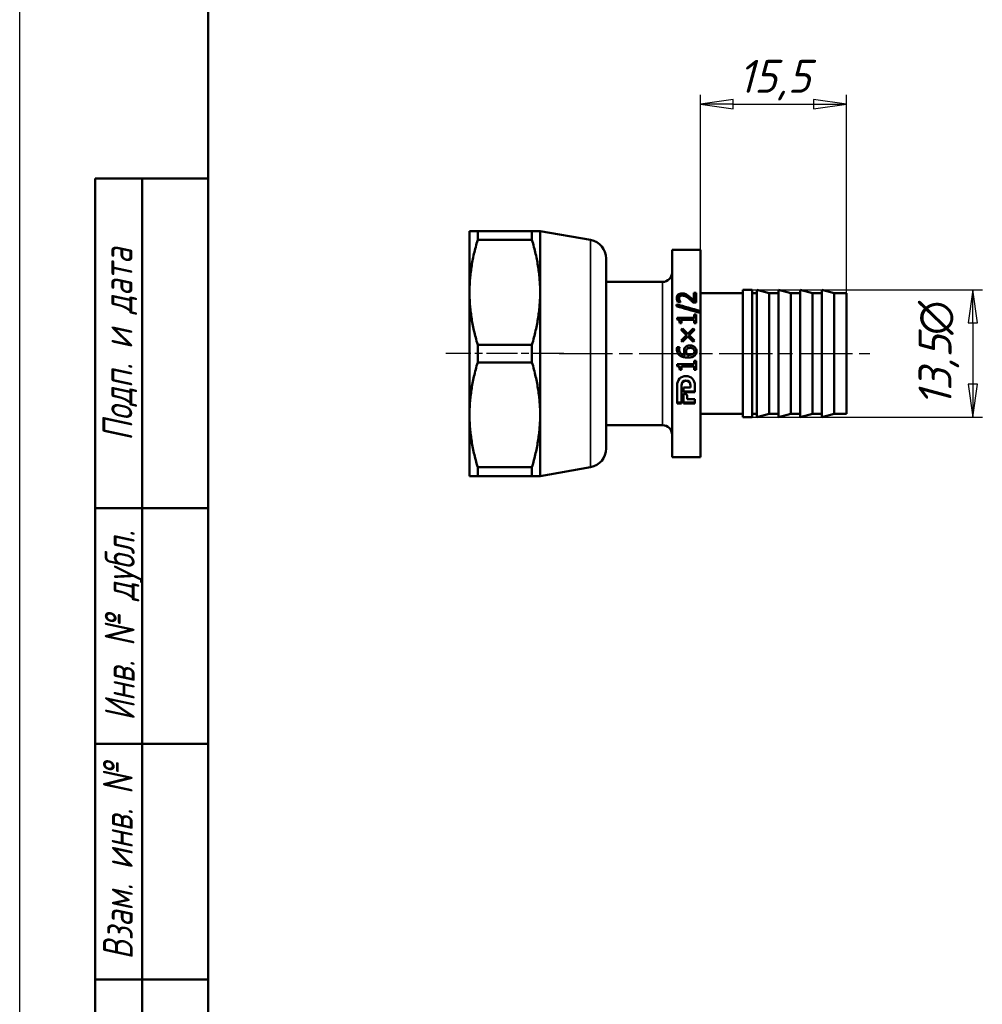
# Model space of a CAD drawing. Header units: millimetres. Extents: x -358 to 1090, y -69 to 356.
# Tile 3 of 7: x 0 to 102, y 62 to 167. Entities that reach past the tile are written whole.
import ezdxf
from ezdxf.enums import TextEntityAlignment as Align

# ---------------------------------------------------------------- set-up
doc = ezdxf.new("R2010")
doc.units = ezdxf.units.MM
doc.linetypes.add('CHAIN', pattern=[0.7087, 0.4724, -0.0591, 0.1181, -0.0591])
for name, color, linetype, lineweight in [('Видимые тонкие (ГОСТ)', 7, 'Continuous', 35), ('Видимый контур (ГОСТ)', 7, 'Continuous', 50), ('Кромка (ГОСТ)', 7, 'Continuous', 50), ('Обозначение (ГОСТ)', 7, 'Continuous', 25), ('Осевая линия (ГОСТ)', 7, 'Continuous', 25), ('Размер (ГОСТ)', 7, 'Continuous', 25), ('Эскизная геометрия (ГОСТ)', 7, 'Continuous', 50)]:
    doc.layers.add(name, color=color, linetype=linetype, lineweight=lineweight)
doc.styles.get("Standard").update_dxf_attribs({"font": 'GOST Common Italic.ttf'})
doc.styles.add('Альтернативный текст (ГОСТ)', font='txt', dxfattribs={"width": 0.8})
doc.styles.add('Обычный текст (ГОСТ)', font='GOST Common Italic.ttf')
doc.dimstyles.new('Обычный (ГОСТ)', dxfattribs={"dimtxt": 3.5, "dimasz": 3.5, "dimexe": 1, "dimexo": 0, "dimgap": 0.5, "dimtad": 1, "dimrnd": 1e-08, "dimtxsty": 'Обычный текст (ГОСТ)', "dimblk": 'Filled-1', "dimcen": 0.09, "dimdle": 15, "dimclrd": 256, "dimclre": 256, "dimclrt": 256, "dimazin": 2, "dimtfac": 0.714286, "dimtdec": 3, "dimtmove": 0, "dimatfit": 3, "dimfxl": 1, "dimtolj": 1, "dimlwd": 25, "dimlwe": 25, "dimarcsym": 0})

# ---------------------------------------------------------------- blocks, each defined once
blk = doc.blocks.new('ГОСТ - Доп. графы 1')
at = {"layer": 'Эскизная геометрия (ГОСТ)'}
for p, q in [((-12, 0), (-12, 145)), ((-12, 145), (0, 145)), ((-7, 145), (-7, 0)), ((-12, 110), (-7, 110)), ((-7, 110), (0, 110)), ((-12, 85), (-7, 85)), ((-7, 85), (0, 85)), ((-12, 60), (-7, 60)), ((-7, 60), (0, 60))]:
    blk.add_line(p, q, dxfattribs=at)
at = {"layer": 'Обозначение (ГОСТ)', "char_height": 3.17, "attachment_point": 5, "rotation": 90, "style": 'Альтернативный текст (ГОСТ)'}
for s, insert, width in [('\\fGOST Common|b0|i1;\\H3.1700;Подп. и дата', (-9.37, 127.41), 34.7679), ('\\fGOST Common|b0|i1;\\H3.1700;Инв. № дубл.', (-8.95, 97.55), 24.8438), ('\\fGOST Common|b0|i1;\\H3.1700;Взам. инв. №', (-9.58, 72.53), 24.8669)]:
    blk.add_mtext(s, dxfattribs=dict(at, insert=insert, width=width))
at = {"layer": 'Обозначение (ГОСТ)', "lineweight": 30, "width": 0.8, "flags": 17}
for tag, p in [('Подп._и_дата_2', (-3.53, 127.51)), ('Инв._номер_дубликата', (-3.41, 97.47)), ('Взамен_инв._номера', (-3.46, 72.53)), ('Подп._и_дата_1', (-3.42, 42.35)), ('ИНВЕНТАРНЫЙ_НОМЕР', (-3.33, 12.68))]:
    blk.add_attdef(tag, text='', height=3.17, rotation=90, dxfattribs=at).set_placement(p, align=Align.MIDDLE_CENTER)
blk = doc.blocks.new('Рамки ГОСТ_ граница 297x210')
at = {"layer": 'Кромка (ГОСТ)', "lineweight": 25}
blk.add_line((0, 0), (0, 297), dxfattribs=at)
at = {"layer": 'Кромка (ГОСТ)'}
blk.add_line((20, 292), (20, 5), dxfattribs=at)
blk = doc.blocks.new('Filled-1')
at = {"color": 0}
for p, q in [((0, 0), (-1, 0.143)), ((-1, 0.143), (-1, -0.143)), ((-1, 0), (0, 0)), ((-1, -0.143), (0, 0))]:
    blk.add_line(p, q, dxfattribs=at)
at = {"color": 0, "flags": 128}
blk.add_lwpolyline([(-1, -0.143), (0, 0), (-1, 0.143), (-1, -0.143)], dxfattribs=at)
at = {"color": 0}
blk.add_solid([(-1, -0.143), (0, 0), (-1, 0.143), (-1, -0.143)], dxfattribs=at)
blk = doc.blocks.new('*D10')
at = {"layer": 'Defpoints', "color": 0, "linetype": 'Continuous', "transparency": 16777216}
for p in [(87.74, 157.89), (72.24, 142.42), (87.74, 137.82)]:
    blk.add_point(p, dxfattribs=at)
at = {"layer": 'Размер (ГОСТ)', "linetype": 'Continuous', "lineweight": 25, "transparency": 16777216}
for p, q in [((72.24, 142.42), (72.24, 158.89)), ((87.74, 137.82), (87.74, 158.89)), ((75.74, 157.89), (84.24, 157.89))]:
    blk.add_line(p, q, dxfattribs=at)
at = {"layer": 'Размер (ГОСТ)', "linetype": 'Continuous', "lineweight": 25, "transparency": 16777216, "xscale": 3.5, "yscale": 3.5, "zscale": 3.5, "rotation": 180}
blk.add_blockref('Filled-1', (72.24, 157.89), dxfattribs=at)
at = {"layer": 'Размер (ГОСТ)', "linetype": 'Continuous', "lineweight": 25, "transparency": 16777216, "xscale": 3.5, "yscale": 3.5, "zscale": 3.5}
blk.add_blockref('Filled-1', (87.74, 157.89), dxfattribs=at)
at = {"layer": 'Размер (ГОСТ)', "linetype": 'Continuous', "lineweight": 25, "transparency": 16777216, "insert": (76.27, 162.59), "char_height": 3.5, "attachment_point": 1, "style": 'Обычный текст (ГОСТ)'}
blk.add_mtext('\\A1;15,5', dxfattribs=at)
blk = doc.blocks.new('*D11')
at = {"layer": 'Defpoints', "color": 0, "linetype": 'Continuous', "transparency": 16777216}
for p in [(77.74, 138.17), (77.74, 124.67), (101.17, 124.67)]:
    blk.add_point(p, dxfattribs=at)
at = {"layer": 'Размер (ГОСТ)', "linetype": 'Continuous', "lineweight": 25, "transparency": 16777216}
for p, q in [((77.74, 138.17), (102.17, 138.17)), ((101.17, 134.67), (101.17, 128.17)), ((77.74, 124.67), (102.17, 124.67))]:
    blk.add_line(p, q, dxfattribs=at)
at = {"layer": 'Размер (ГОСТ)', "linetype": 'Continuous', "lineweight": 25, "transparency": 16777216, "xscale": 3.5, "yscale": 3.5, "zscale": 3.5}
for p, rotation in [((101.17, 138.17), 90), ((101.17, 124.67), 270)]:
    blk.add_blockref('Filled-1', p, dxfattribs=dict(at, rotation=rotation))
at = {"layer": 'Размер (ГОСТ)', "linetype": 'Continuous', "lineweight": 25, "transparency": 16777216, "insert": (95.4, 125.81), "char_height": 3.5, "attachment_point": 1, "rotation": 90, "style": 'Обычный текст (ГОСТ)'}
blk.add_mtext('\\A1;\\fGOST Common|b0|i1;\\H3.5000;13,5\\fAIGDT|b0|i0;\\H3.5000;n', dxfattribs=at)

msp = doc.modelspace()

# ---------------------------------------------------------------- linework, layer by layer
at = {"layer": 'Видимые тонкие (ГОСТ)'}
for p, q in [((60.587, 119.365), (60.587, 143.473)), ((68.239, 123.819), (68.239, 139.019)), ((70.294, 137.687), (70.294, 137.803)), ((70.628, 132.059), (70.628, 132.071)), ((71.138, 132.271), (71.138, 132.287)), ((71.641, 132.087), (71.641, 132.1)), ((70.072, 131.214), (70.072, 131.21)), ((70.908, 130.999), (70.908, 130.992)), ((70.714, 128.564), (70.714, 128.511))]:
    msp.add_line(p, q, dxfattribs=at)
at = {"layer": 'Видимый контур (ГОСТ)'}
for p, q in [((47.739, 144.416), (47.741, 144.419)), ((47.739, 144.416), (47.739, 118.422)), ((47.741, 144.419), (48.607, 144.419)), ((48.607, 143.481), (48.607, 144.419)), ((48.607, 144.419), (54.371, 144.419)), ((54.371, 144.419), (55.237, 144.419)), ((54.371, 144.419), (54.371, 143.481)), ((55.239, 144.416), (55.237, 144.419)), ((55.239, 118.422), (55.239, 144.416)), ((60.587, 143.473), (55.239, 144.416)), ((48.607, 143.481), (54.371, 143.481)), ((69.239, 120.419), (69.239, 142.419)), ((69.239, 142.419), (72.239, 142.419)), ((72.239, 120.419), (72.239, 142.419)), ((62.239, 121.335), (62.239, 141.503)), ((62.239, 139.019), (68.239, 139.019)), ((76.739, 124.669), (76.739, 138.169)), ((76.739, 138.169), (77.739, 138.169)), ((77.739, 124.669), (77.739, 138.169)), ((78.239, 124.669), (78.239, 138.169)), ((79.539, 137.819), (78.239, 138.169)), ((80.539, 124.669), (80.539, 138.169)), ((81.839, 137.819), (80.539, 138.169)), ((82.839, 124.669), (82.839, 138.169)), ((84.139, 137.819), (82.839, 138.169)), ((85.139, 124.669), (85.139, 138.169)), ((86.439, 137.819), (85.139, 138.169)), ((69.976, 137.185), (69.976, 137.292)), ((70.039, 136.947), (70.039, 137.05)), ((70.15, 136.869), (70.15, 136.882)), ((70.694, 137.604), (70.694, 137.718)), ((71.036, 137.387), (71.036, 137.497)), ((71.555, 137.87), (71.787, 137.87)), ((71.555, 137.87), (71.555, 137.05)), ((71.555, 137.753), (71.787, 137.753)), ((71.555, 136.947), (71.555, 137.05)), ((71.787, 136.833), (71.787, 137.87)), ((72.239, 137.819), (76.739, 137.819)), ((77.739, 137.819), (78.239, 137.819)), ((79.539, 125.019), (79.539, 137.819)), ((79.539, 137.819), (80.539, 137.819)), ((81.839, 125.019), (81.839, 137.819)), ((81.839, 137.819), (82.839, 137.819)), ((84.139, 125.019), (84.139, 137.819)), ((84.139, 137.819), (85.139, 137.819)), ((86.439, 125.019), (86.439, 137.819)), ((86.439, 137.819), (87.739, 137.819)), ((87.739, 125.019), (87.739, 137.819)), ((69.697, 136.64), (69.697, 136.436)), ((70.15, 136.869), (69.864, 136.869)), ((71.787, 136.833), (71.503, 136.833)), ((72.221, 135.73), (72.221, 135.938)), ((69.78, 135.224), (71.582, 135.224)), ((69.78, 135.224), (69.78, 135.029)), ((69.78, 135.155), (71.582, 135.155)), ((70.242, 134.636), (70.242, 134.981)), ((71.582, 134.981), (70.242, 134.981)), ((71.582, 135.555), (71.787, 135.555)), ((71.582, 135.555), (71.582, 135.224)), ((71.582, 135.48), (71.787, 135.48)), ((71.582, 135.155), (71.582, 135.224)), ((71.582, 134.981), (71.582, 134.636)), ((71.787, 134.636), (71.787, 135.555)), ((70.242, 134.636), (70.059, 134.636)), ((70.338, 134.025), (70.338, 134.074)), ((71.482, 134.025), (71.482, 134.074)), ((71.787, 134.636), (71.582, 134.636)), ((70.767, 133.335), (70.767, 133.37)), ((70.91, 133.472), (70.91, 133.51)), ((71.054, 133.335), (71.054, 133.37)), ((48.607, 130.481), (48.607, 132.357)), ((48.607, 132.357), (54.371, 132.357)), ((54.371, 132.357), (54.371, 130.481)), ((69.777, 132.114), (70.035, 132.114)), ((69.777, 132.102), (69.777, 132.114)), ((69.777, 132.102), (70.034, 132.102)), ((70.035, 132.103), (70.035, 132.114)), ((71.61, 131.65), (71.61, 131.654)), ((70.649, 131.27), (70.649, 131.267)), ((71.582, 130.657), (71.787, 130.657)), ((71.582, 130.657), (71.582, 130.303)), ((71.647, 131.216), (71.647, 131.212)), ((71.787, 129.688), (71.787, 130.657)), ((48.607, 130.481), (54.371, 130.481)), ((69.78, 130.303), (71.582, 130.303)), ((69.78, 130.303), (69.78, 130.097)), ((70.242, 129.719), (70.059, 129.719)), ((70.059, 129.719), (70.059, 129.688)), ((70.242, 129.688), (70.059, 129.688)), ((71.582, 130.072), (70.242, 130.072)), ((70.242, 130.072), (70.242, 130.047)), ((70.242, 129.688), (70.242, 130.047)), ((71.582, 130.047), (70.242, 130.047)), ((71.582, 130.072), (71.582, 130.047)), ((71.582, 130.047), (71.582, 129.688)), ((71.787, 129.719), (71.582, 129.719)), ((71.787, 129.688), (71.582, 129.688)), ((69.771, 128.008), (69.771, 126.131)), ((70.23, 128.078), (70.23, 128.016)), ((70.23, 126.131), (70.23, 128.016)), ((70.445, 127.815), (71.197, 127.815)), ((70.445, 127.815), (70.445, 127.329)), ((71.197, 128.078), (71.197, 128.016)), ((71.197, 128.016), (71.197, 127.815)), ((71.662, 127.329), (71.662, 127.998)), ((70.445, 127.403), (71.662, 127.403)), ((71.662, 127.329), (70.445, 127.329)), ((70.445, 127.179), (70.445, 126.131)), ((70.856, 126.592), (70.856, 127.019)), ((70.856, 126.592), (71.662, 126.592)), ((71.662, 126.131), (71.662, 126.592)), ((69.771, 126.227), (70.23, 126.227)), ((70.23, 126.131), (69.771, 126.131)), ((70.445, 126.227), (71.662, 126.227)), ((71.662, 126.131), (70.445, 126.131)), ((72.239, 125.019), (76.739, 125.019)), ((76.739, 124.669), (77.739, 124.669)), ((77.739, 125.019), (78.239, 125.019)), ((79.539, 125.019), (78.239, 124.669)), ((79.539, 125.019), (80.539, 125.019)), ((81.839, 125.019), (80.539, 124.669)), ((81.839, 125.019), (82.839, 125.019)), ((84.139, 125.019), (82.839, 124.669)), ((84.139, 125.019), (85.139, 125.019)), ((86.439, 125.019), (85.139, 124.669)), ((86.439, 125.019), (87.739, 125.019)), ((62.239, 123.819), (68.239, 123.819)), ((69.239, 120.419), (72.239, 120.419)), ((48.607, 118.419), (48.607, 119.357)), ((48.607, 119.357), (54.371, 119.357)), ((54.371, 119.357), (54.371, 118.419)), ((60.587, 119.365), (55.239, 118.422)), ((47.739, 118.422), (47.741, 118.419)), ((48.607, 118.419), (47.741, 118.419)), ((48.607, 118.419), (54.371, 118.419)), ((55.237, 118.419), (54.371, 118.419)), ((55.239, 118.422), (55.237, 118.419))]:
    msp.add_line(p, q, dxfattribs=at)
for centre, radius, start, end in [((60.239, 141.503), 2, 0, 80), ((68.239, 140.019), 1, 270, 0), ((68.239, 122.819), 1, 0, 90), ((60.239, 121.335), 2, 280, 0)]:
    msp.add_arc(centre, radius, start, end, dxfattribs=at)
for points in [[(48.607, 143.481), (46.965, 137.919), (48.607, 132.357)], [(54.371, 132.357), (56.014, 137.919), (54.371, 143.481)], [(48.607, 130.481), (46.965, 124.919), (48.607, 119.357)], [(54.371, 119.357), (56.014, 124.919), (54.371, 130.481)]]:
    msp.add_rational_spline(points, [1.05126506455, 1.17256487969, 1.05126506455], degree=2, dxfattribs=at)
for points, knots in [([(69.744, 137.308), (69.744, 137.466), (69.794, 137.587), (69.893, 137.674), (69.992, 137.76), (70.125, 137.803), (70.294, 137.803)], [0, 0, 0, 0, 1, 1, 1, 2, 2, 2, 2]), ([(69.864, 136.869), (69.837, 136.917), (69.811, 136.984), (69.784, 137.069), (69.758, 137.153), (69.744, 137.233), (69.744, 137.308)], [0, 0, 0, 0, 1, 1, 1, 2, 2, 2, 2]), ([(69.747, 137.255), (69.757, 137.384), (69.806, 137.485), (69.893, 137.56), (69.992, 137.645), (70.125, 137.687), (70.294, 137.687)], [0.1199723, 0.1199723, 0.1199723, 0.1199723, 1, 1, 1, 2, 2, 2, 2]), ([(70.057, 137.497), (70.03, 137.471), (70.01, 137.441), (69.996, 137.406), (69.983, 137.372), (69.976, 137.334), (69.976, 137.292)], [0, 0, 0, 0, 1, 1, 1, 2, 2, 2, 2]), ([(69.976, 137.292), (69.976, 137.251), (69.982, 137.211), (69.994, 137.169), (70.006, 137.128), (70.021, 137.088), (70.039, 137.05)], [0, 0, 0, 0, 1, 1, 1, 2, 2, 2, 2]), ([(69.976, 137.185), (69.976, 137.145), (69.982, 137.105), (69.994, 137.065), (70.006, 137.024), (70.021, 136.985), (70.039, 136.947)], [0, 0, 0, 0, 1, 1, 1, 2, 2, 2, 2]), ([(70.039, 137.05), (70.055, 137.017), (70.073, 136.986), (70.095, 136.956), (70.116, 136.925), (70.134, 136.901), (70.15, 136.882)], [0, 0, 0, 0, 1, 1, 1, 2, 2, 2, 2]), ([(70.308, 137.579), (70.252, 137.579), (70.203, 137.572), (70.161, 137.558), (70.119, 137.543), (70.084, 137.523), (70.057, 137.497)], [0, 0, 0, 0, 1, 1, 1, 2, 2, 2, 2]), ([(70.294, 137.803), (70.373, 137.803), (70.445, 137.795), (70.511, 137.78), (70.577, 137.765), (70.638, 137.745), (70.694, 137.718)], [0, 0, 0, 0, 1, 1, 1, 2, 2, 2, 2]), ([(70.294, 137.687), (70.373, 137.687), (70.445, 137.679), (70.511, 137.665), (70.577, 137.65), (70.638, 137.63), (70.694, 137.604)], [0, 0, 0, 0, 1, 1, 1, 2, 2, 2, 2]), ([(71.022, 137.248), (70.854, 137.377), (70.72, 137.464), (70.62, 137.51), (70.519, 137.556), (70.415, 137.579), (70.308, 137.579)], [0, 0, 0, 0, 1, 1, 1, 2, 2, 2, 2]), ([(70.694, 137.718), (70.753, 137.692), (70.81, 137.659), (70.868, 137.62), (70.925, 137.581), (70.981, 137.54), (71.036, 137.497)], [0, 0, 0, 0, 1, 1, 1, 2, 2, 2, 2]), ([(70.694, 137.604), (70.753, 137.577), (70.81, 137.545), (70.868, 137.507), (70.925, 137.469), (70.981, 137.429), (71.036, 137.387)], [0, 0, 0, 0, 1, 1, 1, 2, 2, 2, 2]), ([(71.503, 136.833), (71.42, 136.91), (71.34, 136.982), (71.262, 137.05), (71.185, 137.118), (71.105, 137.184), (71.022, 137.248)], [0, 0, 0, 0, 1, 1, 1, 2, 2, 2, 2]), ([(71.036, 137.497), (71.128, 137.427), (71.223, 137.348), (71.321, 137.261), (71.42, 137.173), (71.498, 137.103), (71.555, 137.05)], [0, 0, 0, 0, 1, 1, 1, 2, 2, 2, 2]), ([(71.036, 137.387), (71.128, 137.318), (71.223, 137.24), (71.321, 137.154), (71.42, 137.069), (71.498, 136.999), (71.555, 136.947)], [0, 0, 0, 0, 1, 1, 1, 2, 2, 2, 2]), ([(70.059, 134.636), (70.059, 134.767), (70.039, 134.863), (70, 134.924), (69.962, 134.986), (69.888, 135.021), (69.78, 135.029)], [0, 0, 0, 0, 1, 1, 1, 2, 2, 2, 2]), ([(69.749, 131.888), (69.749, 131.932), (69.751, 131.973), (69.756, 132.012), (69.76, 132.051), (69.767, 132.085), (69.777, 132.114)], [0, 0, 0, 0, 1, 1, 1, 2, 2, 2, 2]), ([(69.749, 131.883), (69.749, 131.925), (69.752, 131.965), (69.756, 132.002), (69.76, 132.04), (69.767, 132.073), (69.777, 132.102)], [0.0335159, 0.0335159, 0.0335159, 0.0335159, 1, 1, 1, 2, 2, 2, 2]), ([(70.072, 131.21), (69.97, 131.283), (69.891, 131.376), (69.834, 131.491), (69.778, 131.605), (69.749, 131.738), (69.749, 131.888)], [0, 0, 0, 0, 1, 1, 1, 2, 2, 2, 2]), ([(70.035, 132.103), (70.022, 132.078), (70.009, 132.043), (69.998, 131.998), (69.987, 131.952), (69.981, 131.904), (69.981, 131.852)], [0, 0, 0, 0, 1, 1, 1, 2, 2, 2, 2]), ([(69.981, 131.852), (69.981, 131.686), (70.037, 131.551), (70.15, 131.449), (70.262, 131.347), (70.428, 131.286), (70.649, 131.267)], [0, 0, 0, 0, 1, 1, 1, 2, 2, 2, 2]), ([(69.981, 131.844), (69.981, 131.681), (70.037, 131.549), (70.15, 131.449), (70.161, 131.438), (70.173, 131.429), (70.186, 131.419)], [0, 0, 0, 0, 1, 1, 1, 1.1034104, 1.1034104, 1.1034104, 1.1034104]), ([(70.509, 131.684), (70.509, 131.761), (70.517, 131.829), (70.533, 131.888), (70.549, 131.946), (70.58, 132.007), (70.628, 132.071)], [0, 0, 0, 0, 1, 1, 1, 2, 2, 2, 2]), ([(70.509, 131.681), (70.51, 131.757), (70.517, 131.823), (70.533, 131.879), (70.549, 131.936), (70.58, 131.996), (70.628, 132.059)], [0.0114209, 0.0114209, 0.0114209, 0.0114209, 1, 1, 1, 2, 2, 2, 2]), ([(70.649, 131.267), (70.604, 131.331), (70.57, 131.396), (70.546, 131.463), (70.522, 131.53), (70.509, 131.604), (70.509, 131.684)], [0, 0, 0, 0, 1, 1, 1, 2, 2, 2, 2]), ([(70.628, 132.071), (70.683, 132.144), (70.753, 132.198), (70.838, 132.234), (70.924, 132.269), (71.024, 132.287), (71.138, 132.287)], [0, 0, 0, 0, 1, 1, 1, 2, 2, 2, 2]), ([(70.628, 132.059), (70.683, 132.131), (70.753, 132.184), (70.838, 132.219), (70.924, 132.254), (71.024, 132.271), (71.138, 132.271)], [0, 0, 0, 0, 1, 1, 1, 2, 2, 2, 2]), ([(70.801, 131.88), (70.773, 131.844), (70.754, 131.804), (70.745, 131.76), (70.736, 131.715), (70.731, 131.67), (70.731, 131.624)], [0, 0, 0, 0, 1, 1, 1, 2, 2, 2, 2]), ([(71.15, 132.016), (71.067, 132.016), (70.999, 132.005), (70.943, 131.983), (70.887, 131.962), (70.84, 131.927), (70.801, 131.88)], [0, 0, 0, 0, 1, 1, 1, 2, 2, 2, 2]), ([(71.138, 132.287), (71.241, 132.287), (71.336, 132.27), (71.423, 132.236), (71.51, 132.202), (71.582, 132.157), (71.641, 132.1)], [0, 0, 0, 0, 1, 1, 1, 2, 2, 2, 2]), ([(71.138, 132.271), (71.241, 132.271), (71.336, 132.255), (71.423, 132.221), (71.51, 132.188), (71.582, 132.143), (71.641, 132.087)], [0, 0, 0, 0, 1, 1, 1, 2, 2, 2, 2]), ([(71.61, 131.654), (71.61, 131.762), (71.572, 131.85), (71.495, 131.916), (71.418, 131.982), (71.303, 132.016), (71.15, 132.016)], [0, 0, 0, 0, 1, 1, 1, 2, 2, 2, 2]), ([(71.496, 131.405), (71.539, 131.443), (71.568, 131.482), (71.585, 131.523), (71.602, 131.564), (71.61, 131.608), (71.61, 131.654)], [0, 0, 0, 0, 1, 1, 1, 2, 2, 2, 2]), ([(71.641, 132.1), (71.702, 132.04), (71.749, 131.973), (71.781, 131.899), (71.813, 131.824), (71.829, 131.742), (71.829, 131.653)], [0, 0, 0, 0, 1, 1, 1, 2, 2, 2, 2]), ([(71.641, 132.087), (71.702, 132.029), (71.749, 131.963), (71.781, 131.89), (71.813, 131.818), (71.828, 131.738), (71.829, 131.651)], [0, 0, 0, 0, 1, 1, 1, 1.9921274, 1.9921274, 1.9921274, 1.9921274]), ([(71.829, 131.653), (71.829, 131.563), (71.814, 131.481), (71.783, 131.407), (71.753, 131.333), (71.708, 131.268), (71.647, 131.212)], [0, 0, 0, 0, 1, 1, 1, 2, 2, 2, 2]), ([(70.908, 130.999), (70.734, 130.999), (70.577, 131.017), (70.437, 131.052), (70.297, 131.087), (70.176, 131.141), (70.072, 131.214)], [0, 0, 0, 0, 1, 1, 1, 2, 2, 2, 2]), ([(70.908, 130.992), (70.734, 130.992), (70.577, 131.009), (70.437, 131.045), (70.297, 131.081), (70.176, 131.136), (70.072, 131.21)], [0, 0, 0, 0, 1, 1, 1, 2, 2, 2, 2]), ([(70.731, 131.624), (70.731, 131.561), (70.741, 131.5), (70.76, 131.441), (70.779, 131.382), (70.806, 131.324), (70.842, 131.267)], [0, 0, 0, 0, 1, 1, 1, 2, 2, 2, 2]), ([(70.731, 131.62), (70.731, 131.558), (70.741, 131.499), (70.76, 131.441), (70.762, 131.434), (70.765, 131.426), (70.767, 131.419)], [0, 0, 0, 0, 1, 1, 1, 1.1261501, 1.1261501, 1.1261501, 1.1261501]), ([(70.842, 131.267), (70.861, 131.266), (70.88, 131.265), (70.898, 131.264), (70.917, 131.263), (70.94, 131.262), (70.968, 131.262)], [0, 0, 0, 0, 1, 1, 1, 2, 2, 2, 2]), ([(71.647, 131.216), (71.575, 131.148), (71.478, 131.095), (71.356, 131.057), (71.235, 131.018), (71.085, 130.999), (70.908, 130.999)], [0, 0, 0, 0, 1, 1, 1, 2, 2, 2, 2]), ([(71.647, 131.212), (71.575, 131.143), (71.478, 131.089), (71.356, 131.05), (71.235, 131.011), (71.085, 130.992), (70.908, 130.992)], [0, 0, 0, 0, 1, 1, 1, 2, 2, 2, 2]), ([(70.968, 131.262), (71.106, 131.262), (71.218, 131.276), (71.303, 131.303), (71.388, 131.33), (71.452, 131.364), (71.496, 131.405)], [0, 0, 0, 0, 1, 1, 1, 2, 2, 2, 2]), ([(71.512, 131.419), (71.546, 131.452), (71.57, 131.486), (71.585, 131.521), (71.602, 131.562), (71.61, 131.604), (71.61, 131.65)], [0.1246698, 0.1246698, 0.1246698, 0.1246698, 1, 1, 1, 2, 2, 2, 2]), ([(71.788, 131.419), (71.786, 131.415), (71.785, 131.411), (71.783, 131.407), (71.753, 131.335), (71.708, 131.271), (71.647, 131.216)], [0.9472037, 0.9472037, 0.9472037, 0.9472037, 1, 1, 1, 2, 2, 2, 2]), ([(70.059, 129.719), (70.059, 129.852), (70.039, 129.95), (70, 130.014), (69.962, 130.077), (69.888, 130.112), (69.78, 130.121)], [0, 0, 0, 0, 1, 1, 1, 2, 2, 2, 2]), ([(70.059, 129.688), (70.059, 129.823), (70.039, 129.923), (70, 129.987), (69.962, 130.052), (69.888, 130.088), (69.78, 130.097)], [0, 0, 0, 0, 1, 1, 1, 2, 2, 2, 2])]:
    msp.add_open_spline(points, degree=3, knots=knots, dxfattribs=at)
for points in [[(70.039, 136.947), (70.052, 136.921), (70.067, 136.895), (70.084, 136.869)], [(69.697, 136.64), (70.539, 136.41), (71.38, 136.176), (72.221, 135.938)], [(69.697, 136.545), (70.539, 136.319), (71.38, 136.089), (72.221, 135.856)], [(72.221, 135.73), (71.38, 135.969), (70.539, 136.205), (69.697, 136.436)], [(70.19, 133.93), (70.239, 133.978), (70.288, 134.026), (70.338, 134.074)], [(70.767, 133.37), (70.575, 133.558), (70.382, 133.745), (70.19, 133.93)], [(70.214, 133.907), (70.255, 133.947), (70.296, 133.986), (70.338, 134.025)], [(70.338, 134.074), (70.528, 133.887), (70.719, 133.699), (70.91, 133.51)], [(70.338, 134.025), (70.528, 133.842), (70.719, 133.658), (70.91, 133.472)], [(70.91, 133.51), (71.1, 133.699), (71.291, 133.887), (71.482, 134.074)], [(70.91, 133.472), (71.1, 133.658), (71.291, 133.842), (71.482, 134.025)], [(71.631, 133.93), (71.439, 133.745), (71.246, 133.558), (71.054, 133.37)], [(71.482, 134.074), (71.532, 134.026), (71.581, 133.978), (71.631, 133.93)], [(71.482, 134.025), (71.524, 133.986), (71.565, 133.947), (71.607, 133.907)], [(70.19, 132.805), (70.382, 132.994), (70.575, 133.182), (70.767, 133.37)], [(70.338, 132.657), (70.288, 132.706), (70.239, 132.755), (70.19, 132.805)], [(70.203, 132.792), (70.391, 132.973), (70.579, 133.154), (70.767, 133.335)], [(70.91, 133.228), (70.719, 133.038), (70.528, 132.848), (70.338, 132.657)], [(71.482, 132.657), (71.291, 132.848), (71.1, 133.038), (70.91, 133.228)], [(71.054, 133.37), (71.246, 133.182), (71.439, 132.994), (71.631, 132.805)], [(71.054, 133.335), (71.242, 133.154), (71.43, 132.973), (71.618, 132.792)], [(71.631, 132.805), (71.581, 132.755), (71.532, 132.706), (71.482, 132.657)], [(69.981, 131.848), (69.981, 131.847), (69.981, 131.845), (69.981, 131.844)], [(70.072, 131.214), (69.992, 131.27), (69.927, 131.338), (69.875, 131.419)], [(70.649, 131.27), (70.614, 131.319), (70.586, 131.368), (70.563, 131.419)], [(70.731, 131.622), (70.731, 131.621), (70.731, 131.621), (70.731, 131.62)], [(69.771, 128.008), (69.771, 128.645), (70.16, 129.028), (70.711, 129.028)], [(70.23, 128.078), (70.23, 128.368), (70.411, 128.564), (70.714, 128.564)], [(70.711, 129.028), (71.256, 129.028), (71.662, 128.639), (71.662, 127.998)], [(70.714, 128.564), (71.024, 128.564), (71.197, 128.368), (71.197, 128.078)], [(70.714, 128.511), (70.411, 128.511), (70.23, 128.311), (70.23, 128.016)], [(71.197, 128.016), (71.197, 128.311), (71.024, 128.511), (70.714, 128.511)], [(70.445, 127.179), (70.582, 127.126), (70.719, 127.072), (70.856, 127.019)]]:
    msp.add_open_spline(points, degree=3, dxfattribs=at)
at = {"layer": 'Осевая линия (ГОСТ)', "linetype": 'CHAIN', "ltscale": 6.943966}
msp.add_line((57.739, 131.419), (45.239, 131.419), dxfattribs=at)
at = {"layer": 'Осевая линия (ГОСТ)', "linetype": 'CHAIN', "ltscale": 11.993792}
msp.add_line((57.239, 131.419), (90.239, 131.419), dxfattribs=at)

# ---------------------------------------------------------------- block references
for name, p in [('Рамки ГОСТ_ граница 297x210', (0, 0)), ('ГОСТ - Доп. графы 1', (20, 5))]:
    msp.add_blockref(name, p)

# ---------------------------------------------------------------- dimensions: what is measured, and where the dimension line sits
at = {"layer": 'Размер (ГОСТ)', "linetype": 'Continuous', "lineweight": 25}
dim = msp.add_linear_dim(base=(87.739, 157.89), p1=(72.239, 142.419), p2=(87.739, 137.819), angle=180, dimstyle='Обычный (ГОСТ)', override={"dimgap": 0.5, "dimdec": 2, "dimtol": 0, "dimlim": 0, "dimtp": 0, "dimtm": 0, "dimtdec": 3, "dimtofl": 0, "dimatfit": 1}, dxfattribs=at)
dim.commit()
dim.dimension.update_dxf_attribs({"geometry": '*D10', "text_midpoint": (79.989, 157.89), "dimtype": 160})
dim = msp.add_linear_dim(base=(101.166, 124.669), p1=(77.739, 138.169), p2=(77.739, 124.669), angle=90, text='\\fGOST Common|b0|i1;\\H3.5000;<>\\fAIGDT|b0|i0;\\H3.5000;n', dimstyle='Обычный (ГОСТ)', override={"dimgap": 0.5, "dimdec": 2, "dimtol": 0, "dimlim": 0, "dimtp": 0, "dimtm": 0, "dimtdec": 3, "dimtofl": 0, "dimatfit": 1}, dxfattribs=at)
dim.commit()
dim.dimension.update_dxf_attribs({"geometry": '*D11', "text_midpoint": (101.166, 131.419), "dimtype": 160})

doc.saveas('drawing.dxf')
